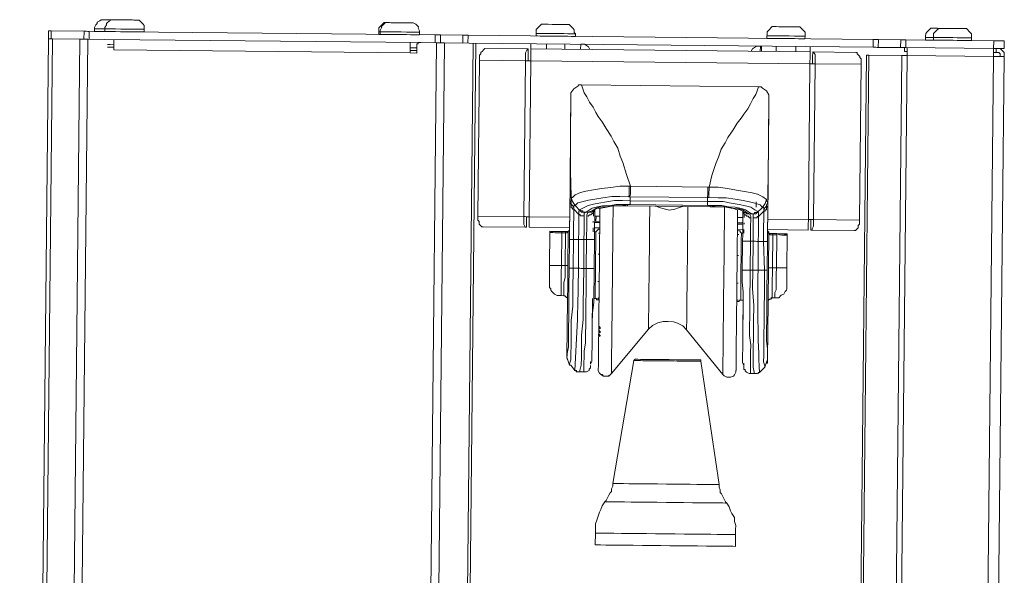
# Model space of a CAD drawing. Header units: metres. Extents: x 779 to 7046, y -512 to 9570.
# Tile 117 of 256: x 2474.235 to 2474.5, y -216.564 to -216.415. Entities that reach past the tile are written whole.
import ezdxf

# ---------------------------------------------------------------- set-up
doc = ezdxf.new("R2010")
doc.units = ezdxf.units.M
doc.linetypes.add('CIĄGłA', pattern=[0])
doc.layers.add('PDF _Geometria', color=7, linetype='Continuous')

# ---------------------------------------------------------------- blocks, each defined once
blk = doc.blocks.new('DYSTRYBUTOR GAZU HELIX 6000')
at = {"layer": 'PDF _Geometria', "lineweight": 9}
for points in [[(70890.04, 8545.73), (70889.69, 8545.73), (70889.69, 8546.44), (70889.69, 8546.79), (70890.04, 8547.5), (70890.4, 8547.85), (70890.4, 8548.21), (70891.08, 8548.56), (70891.44, 8548.91), (70891.8, 8548.91), (70892.51, 8548.91), (70893.21, 8548.91), (70893.91, 8548.91), (70894.96, 8548.91), (70894.6, 8548.91), (70894.26, 8548.91), (70893.57, 8548.56), (70893.21, 8548.21), (70892.87, 8547.85), (70892.87, 8547.5), (70892.51, 8546.79), (70892.51, 8546.44), (70892.51, 8545.73), (70892.87, 8545.73)], [(70894.96, 8548.91), (70895.34, 8548.91), (70896.04, 8548.91), (70896.73, 8548.91), (70897.79, 8548.91), (70898.86, 8548.91), (70899.9, 8548.91), (70900.26, 8548.91), (70900.61, 8548.91), (70900.96, 8548.91), (70901.69, 8548.91), (70902.04, 8548.56), (70902.39, 8548.21), (70902.74, 8547.85), (70903.08, 8547.5), (70903.08, 8546.79), (70903.08, 8546.44), (70903.08, 8545.73), (70902.39, 8545.73), (70901.69, 8545.73), (70900.61, 8545.73), (70899.22, 8545.73), (70898.14, 8545.73), (70896.73, 8545.73), (70895.34, 8545.73), (70894.26, 8545.73), (70893.57, 8545.73), (70892.87, 8545.73), (70892.51, 8545.73), (70892.15, 8545.73), (70891.08, 8545.73), (70890.4, 8545.73), (70890.04, 8545.73), (70889.69, 8545.73)], [(70966.58, 8545.73), (70966.23, 8545.73), (70966.23, 8546.44), (70966.23, 8546.79), (70966.23, 8547.5), (70966.58, 8547.85), (70966.94, 8548.21), (70967.3, 8548.56), (70967.65, 8548.91), (70968, 8548.91), (70968.69, 8548.91), (70969.05, 8548.91)], [(71019.15, 8545.73), (71018.8, 8545.73), (71018.08, 8545.73), (71017.03, 8545.73), (71015.97, 8545.73), (71014.56, 8545.73), (71013.17, 8545.73), (71011.73, 8545.73), (71010.7, 8545.73), (71009.63, 8545.73), (71008.92, 8545.73), (71008.56, 8545.73), (71008.56, 8546.44), (71008.56, 8546.79), (71008.56, 8547.5), (71008.92, 8547.85), (71009.27, 8548.21), (71009.63, 8548.56), (71009.98, 8548.91), (71010.7, 8548.91), (71011.03, 8548.91), (71011.38, 8548.91), (71011.73, 8548.91), (71012.81, 8548.91), (71013.85, 8548.91), (71014.92, 8548.91), (71015.63, 8548.91), (71016.33, 8548.91), (71017.03, 8548.91), (71017.39, 8548.91), (71017.74, 8548.56), (71018.08, 8548.21), (71018.44, 8547.85), (71018.8, 8547.5), (71018.8, 8546.79), (71019.15, 8546.44), (71019.15, 8545.73), (71018.8, 8545.73)], [(71115.46, 8545.73), (71114.76, 8545.73), (71114.05, 8545.73), (71113.35, 8545.73), (71113.35, 8546.44), (71113.35, 8546.79), (71113.35, 8547.5), (71113.69, 8547.85), (71114.05, 8548.21), (71114.41, 8548.56), (71114.76, 8548.91), (71115.46, 8548.91), (71115.82, 8548.91), (71116.16, 8548.91), (71116.52, 8548.91), (71117.57, 8548.91), (71117.93, 8548.91)], [(70878.05, 8545.73), (70877.69, 8545.73), (70877.34, 8545.73), (70877.34, 8543.62), (70877.34, 7793.61), (70877.34, 8543.62), (70877.69, 8543.62), (70878.4, 8543.62), (70885.81, 8543.62), (70886.51, 8543.62), (70886.87, 8543.62), (70887.56, 8543.62), (70887.9, 8543.62), (70892.51, 8543.62), (70977.53, 8543.62)], [(70878.05, 8543.62), (70878.05, 8545.73), (70886.87, 8545.73)], [(70888.26, 8543.62), (70888.26, 8545.73), (70887.9, 8545.73), (70887.56, 8545.73), (70887.22, 8545.73), (70886.87, 8545.73), (70886.87, 8543.62)], [(70981.4, 8543.62), (70981.4, 8545.73), (70888.26, 8545.73)], [(70903.08, 8546.44), (70902.39, 8546.44), (70901.69, 8546.44), (70900.61, 8546.44), (70899.22, 8546.44), (70898.14, 8546.44), (70896.73, 8546.44), (70895.34, 8546.44), (70894.26, 8546.44), (70893.57, 8546.44), (70892.87, 8546.44), (70892.51, 8546.44), (70892.15, 8546.44), (70891.08, 8546.44), (70890.4, 8546.44), (70890.04, 8546.44), (70889.69, 8546.44)], [(70903.08, 8545.73), (70903.08, 8545.73)], [(70977.18, 8546.44), (70976.82, 8546.44), (70976.47, 8546.44), (70975.75, 8546.44), (70974.69, 8546.44), (70973.64, 8546.44), (70972.23, 8546.44), (70970.83, 8546.44), (70969.41, 8546.44), (70968.36, 8546.44), (70967.3, 8546.44), (70966.94, 8546.44), (70966.58, 8546.44), (70966.23, 8546.44)], [(70966.23, 8545.73), (70966.23, 8545.73)], [(70966.58, 8545.73), (70966.58, 8545.73)], [(70977.18, 8545.73), (70977.18, 8545.73)], [(70982.83, 8543.62), (70982.83, 8545.73), (70982.47, 8545.73), (70982.11, 8545.73), (70981.76, 8545.73), (70981.4, 8545.73)], [(70988.82, 8543.62), (70988.82, 8545.73), (70982.83, 8545.73)], [(70990.21, 8543.62), (70990.21, 8545.73), (70989.88, 8545.73), (70989.53, 8545.73), (70989.17, 8545.73), (70988.82, 8545.73)], [(70990.21, 8545.73), (71099.23, 8545.73)], [(71019.15, 8546.44), (71018.8, 8546.44), (71018.08, 8546.44), (71017.03, 8546.44), (71015.97, 8546.44), (71014.56, 8546.44), (71013.17, 8546.44), (71011.73, 8546.44), (71010.7, 8546.44), (71009.63, 8546.44), (71008.92, 8546.44), (71008.56, 8546.44)], [(71008.56, 8545.73), (71008.56, 8545.73)], [(71080.89, 8546.44), (71080.53, 8546.44), (71079.83, 8546.44), (71079.13, 8546.44), (71078.06, 8546.44), (71076.66, 8546.44), (71075.24, 8546.44), (71073.83, 8546.44), (71072.77, 8546.44), (71071.71, 8546.44), (71071.02, 8546.44), (71070.66, 8546.44)], [(71070.66, 8545.73), (71070.66, 8545.73)], [(71080.89, 8545.73), (71080.89, 8545.73)], [(71100.65, 8543.62), (71100.3, 8543.62), (71099.94, 8543.62), (71099.58, 8543.62), (71099.23, 8543.62), (71099.23, 8545.73), (71099.58, 8545.73), (71099.94, 8545.73), (71100.3, 8545.73), (71100.65, 8545.73)], [(71106.65, 8543.62), (71100.65, 8543.62), (71100.65, 8545.73), (71106.65, 8545.73)], [(71108.05, 8545.73), (71131.68, 8545.73), (71131.68, 8543.62), (71131.68, 8543.26), (71131.68, 8542.91), (71131.68, 8542.56), (71131.68, 8542.21), (71131.68, 8541.5), (71132.03, 8541.5), (71132.74, 8541.5), (71133.1, 8541.5), (71133.79, 8541.5), (71134.16, 8541.5), (71134.52, 8541.5), (71134.52, 7278.18)], [(71131.68, 8545.73), (71132.03, 8545.73), (71132.74, 8545.73), (71133.1, 8545.73), (71133.79, 8545.73), (71134.16, 8545.73), (71134.52, 8545.73), (71134.52, 8543.62), (71134.16, 8543.62), (71133.79, 8543.62), (71133.1, 8543.62), (71132.74, 8543.62), (71132.03, 8543.62), (71131.68, 8543.62), (71108.05, 8543.62)], [(71125.69, 8546.44), (71124.99, 8546.44), (71124.29, 8546.44), (71123.22, 8546.44), (71121.82, 8546.44), (71120.75, 8546.44), (71119.34, 8546.44), (71117.93, 8546.44), (71116.88, 8546.44), (71116.16, 8546.44), (71115.46, 8546.44), (71114.76, 8546.44), (71114.05, 8546.44), (71113.35, 8546.44)], [(71113.35, 8545.73), (71113.35, 8545.73)], [(71115.46, 8545.73), (71115.46, 8545.73)], [(71125.69, 8545.73), (71125.69, 8545.73)], [(70990.57, 8543.62), (70983.87, 8543.62), (70983.87, 7177.64)], [(70992.34, 7177.3), (70992.34, 8543.62), (70992.34, 7177.3)], [(70981.76, 7177.64), (70981.76, 8543.62), (70977.53, 8543.62), (70977.18, 8543.62), (70976.82, 8543.62), (70976.82, 8543.26), (70976.47, 8543.26), (70976.47, 8542.91), (70976.47, 8542.56), (70976.47, 8540.8), (70974.69, 8540.8), (70974.69, 8541.5), (70974.69, 8541.86), (70974.69, 8542.56), (70974.69, 8542.91), (70974.69, 8543.26), (70974.69, 8543.62), (70974.69, 8543.26), (70974.69, 8542.91), (70974.69, 8542.56), (70974.69, 8541.86), (70974.69, 8541.5), (70974.69, 8540.8), (70894.96, 8540.8), (70894.96, 8541.5), (70894.96, 8541.86), (70894.96, 8542.56), (70894.96, 8542.91), (70894.96, 8543.26), (70894.96, 8543.62), (70894.96, 8543.26), (70894.96, 8542.91), (70894.96, 8542.56), (70894.96, 8541.86), (70894.96, 8541.5), (70894.96, 8540.8), (70974.69, 8540.8), (70976.47, 8540.8), (70976.47, 8542.56), (70976.47, 8542.91), (70976.47, 8543.26), (70976.82, 8543.26), (70976.82, 8543.62), (70977.18, 8543.62), (70977.53, 8543.62), (70981.76, 8543.62), (70982.11, 8543.62), (70982.83, 8543.62), (70983.17, 8543.62), (70983.87, 8543.62), (70990.57, 8543.62), (71099.23, 8543.62)], [(70894.96, 8542.21), (70893.91, 8542.21), (70893.21, 8542.21)], [(70893.57, 8542.21), (70893.57, 8542.21)], [(70976.47, 8542.21), (70975.75, 8542.21), (70974.69, 8542.21)], [(70976.11, 8542.21), (70976.11, 8542.21)], [(70983.87, 8543.62), (70983.17, 8543.62), (70982.83, 8543.62), (70982.11, 8543.62), (70981.76, 8543.62)], [(70981.76, 7177.64), (70981.76, 8543.62)], [(70983.87, 7177.64), (70983.87, 8543.62)], [(71018.08, 8494.23), (71007.16, 8494.23), (71007.16, 8494.58), (71007.16, 8494.93), (71007.16, 8495.64), (71007.16, 8495.99), (71007.16, 8496.7), (71007.16, 8497.05), (71007.16, 8539.03), (71082.3, 8539.03), (71082.3, 8497.05), (71082.65, 8497.05), (71083, 8497.05), (71083.36, 8497.05), (71083.71, 8497.05), (71083.71, 8539.03), (71083.36, 8539.03), (71083, 8539.03), (71082.65, 8539.03), (71082.3, 8539.03), (71082.3, 8539.73), (71082.3, 8540.44), (71082.3, 8540.8), (71082.3, 8541.15), (71082.3, 8541.5), (71082.3, 8541.86), (71082.3, 8542.21), (71007.16, 8542.21), (71007.16, 8541.86), (71007.16, 8541.5), (71007.16, 8541.15), (71007.16, 8540.8), (71007.16, 8540.44), (71007.16, 8539.73), (71007.16, 8539.03), (71006.81, 8539.03), (71006.45, 8539.03), (71006.09, 8539.03), (71005.75, 8539.03), (71005.75, 8540.09), (71005.75, 8541.15), (71006.09, 8541.86), (71006.45, 8542.21), (70994.81, 8542.21), (70994.45, 8541.86), (70994.11, 8541.5), (70993.75, 8541.15), (70993.75, 8540.8), (70993.4, 8540.44), (70993.4, 8539.73), (70993.4, 8539.03), (71005.75, 8539.03), (71005.75, 8497.05), (71006.09, 8497.05), (71006.45, 8497.05), (71006.81, 8497.05), (71007.16, 8497.05), (71018.08, 8497.05)], [(71006.45, 8539.03), (71006.45, 8539.73), (71006.45, 8540.09), (71006.45, 8540.44), (71006.45, 8540.8), (71006.45, 8542.21)], [(71007.16, 8543.62), (71007.16, 8542.21)], [(71011.38, 8542.21), (71011.38, 8543.62)], [(71016.33, 8543.62), (71016.33, 8542.21)], [(71020.55, 8543.62), (71020.55, 8542.21), (71020.55, 8543.62), (71021.62, 8543.62), (71022.69, 8542.91), (71023.05, 8542.21)], [(71068.9, 8542.21), (71068.9, 8543.62), (71067.83, 8543.62), (71066.78, 8542.91), (71066.43, 8542.21)], [(71069.25, 8543.62), (71069.25, 8542.21)], [(71073.13, 8542.21), (71073.13, 8543.62)], [(71078.42, 8543.62), (71078.42, 8542.21)], [(71082.3, 8542.21), (71082.3, 8543.62)], [(71083, 8539.03), (71083, 8539.38), (71083, 8539.73), (71083, 8540.44), (71083, 8540.8), (71083, 8542.21), (71083.36, 8541.86), (71083.71, 8541.5), (71083.71, 8540.8), (71083.71, 8539.73), (71083.71, 8539.03), (71096.05, 8539.03), (71096.05, 8497.05), (71083.71, 8497.05), (71083.71, 8495.99), (71083.71, 8495.28), (71083.36, 8494.58), (71083.36, 8494.23), (71083, 8494.23), (71083, 8495.64), (71083, 8495.99), (71083, 8496.34), (71083, 8496.7), (71083, 8497.05)], [(71096.05, 8539.03), (71096.05, 8539.73), (71096.05, 8540.44), (71095.71, 8540.8), (71095.71, 8541.15), (71095.35, 8541.5), (71095, 8541.86), (71095, 8542.21), (71094.65, 8542.21), (71083, 8542.21)], [(71107, 8541.5), (71098.16, 8541.5), (71098.16, 7181.87), (71107, 7182.58), (71107, 8541.5), (71107.34, 8541.5), (71107.69, 8541.5), (71108.05, 8541.5), (71108.4, 8541.5), (71108.4, 8542.21), (71108.4, 8542.56), (71108.4, 8542.91), (71108.4, 8543.26), (71108.4, 8543.62)], [(71107.69, 8543.62), (71107.69, 8542.56), (71108.4, 8542.56)], [(71132.4, 8542.56), (71131.68, 8542.56)], [(71133.46, 8541.5), (71133.46, 8541.86), (71133.46, 8542.21), (71133.1, 8542.56), (71132.74, 8542.56), (71132.4, 8542.56), (71132.4, 8543.62), (71133.1, 8543.62), (71133.46, 8543.62), (71133.79, 8543.26), (71134.16, 8542.91), (71134.52, 8542.56), (71134.52, 8542.21), (71134.52, 8541.5)], [(70894.96, 8541.5), (70894.6, 8541.5), (70893.57, 8541.5), (70893.21, 8541.5)], [(70894.96, 8540.8), (70894.96, 8540.8)], [(70894.96, 8540.8), (70894.96, 8540.8)], [(70976.47, 8541.5), (70975.75, 8541.5), (70974.69, 8541.5)], [(70974.69, 8540.8), (70974.69, 8540.8)], [(70974.69, 8540.8), (70974.69, 8540.8)], [(71107, 7180.11), (71107, 7180.82), (71107, 7181.54), (71107, 7182.58), (71107.34, 7182.58), (71107.69, 7182.58), (71108.05, 7182.58), (71108.4, 7182.58), (71108.4, 8541.5), (71131.68, 8541.5), (71131.68, 7182.58), (71108.4, 7182.58), (71108.4, 7181.54), (71108.4, 7180.82), (71108.4, 7180.11)], [(71097.47, 7181.87), (71097.47, 8541.5), (71097.83, 8541.5), (71098.16, 8541.5)], [(71108.4, 8541.5), (71108.4, 8541.5)], [(71006.45, 8497.05), (71006.45, 8496.34), (71006.45, 8495.99), (71006.45, 8495.64), (71006.45, 8494.23), (71006.09, 8494.23), (71005.75, 8494.93), (71005.75, 8495.64), (71005.75, 8496.7), (71005.75, 8497.05), (70993.4, 8497.05), (70993.4, 8539.03)], [(71017.39, 8493.17), (71017.03, 8493.17), (71017.39, 8493.17), (71017.74, 8493.17), (71018.08, 8493.52), (71018.08, 8493.87), (71018.08, 8494.23), (71018.08, 8494.58), (71018.08, 8494.93), (71018.08, 8495.64), (71018.08, 8495.99), (71018.08, 8496.7), (71018.08, 8529.51), (71018.08, 8530.56), (71018.8, 8531.62), (71019.87, 8532.32), (71020.21, 8532.68), (71020.91, 8532.68), (71021.27, 8531.62), (71021.62, 8530.56), (71022.33, 8529.51), (71023.05, 8528.09), (71024.09, 8526.68), (71024.8, 8525.27), (71025.5, 8524.21), (71026.56, 8522.8), (71027.63, 8521.03), (71029.04, 8518.92), (71029.74, 8517.51), (71030.8, 8515.75), (71031.5, 8513.63), (71032.21, 8511.87), (71033.26, 8508.69), (71034.33, 8505.52), (71034.33, 8505.16), (71034.33, 8504.81), (71034.33, 8504.46), (71034.33, 8504.11), (71034.33, 8503.75), (71034.33, 8503.4), (71034.33, 8503.05), (71033.97, 8502.7), (71033.97, 8503.4), (71033.97, 8504.11), (71033.97, 8504.81), (71033.97, 8505.52), (71031.5, 8505.52), (71029.04, 8505.16), (71026.56, 8504.81), (71024.44, 8504.46), (71022.33, 8504.11), (71020.91, 8503.75), (71019.51, 8503.05), (71018.8, 8502.34), (71018.44, 8502.34), (71018.8, 8501.28), (71019.51, 8500.22), (71020.21, 8500.93), (71021.62, 8501.28), (71023.05, 8501.64), (71024.8, 8501.99), (71026.91, 8502.34), (71029.38, 8502.7), (71031.5, 8502.7), (71034.33, 8502.7), (71055.14, 8502.7), (71055.14, 8503.05), (71055.14, 8503.4), (71055.14, 8503.75), (71055.14, 8504.11), (71055.14, 8504.46), (71055.14, 8504.81), (71055.14, 8505.16), (71055.14, 8505.52), (71055.49, 8505.52), (71056.18, 8508.69), (71057.25, 8511.87), (71057.96, 8513.63), (71058.68, 8515.75), (71059.72, 8517.51), (71060.43, 8518.92), (71061.83, 8521.03), (71062.89, 8522.8), (71063.95, 8524.21), (71064.67, 8525.27), (71065.71, 8526.68), (71066.43, 8528.09), (71067.13, 8529.51), (71067.83, 8530.56), (71068.18, 8531.62), (71068.54, 8532.68), (71069.25, 8532.68), (71069.6, 8532.32), (71070.66, 8531.62), (71071.36, 8530.56), (71071.36, 8529.51), (71071.36, 8527.04), (71071.36, 8525.27), (71071.36, 8523.51), (71071.36, 8521.03), (71071.36, 8517.86), (71071.36, 8514.69), (71071.36, 8511.16), (71071.36, 8507.99), (71071.36, 8504.81), (71071.36, 8501.64), (71071.02, 8501.99), (71071.02, 8502.34)], [(71068.54, 8532.68), (71020.91, 8532.68)], [(71073.48, 8475.88), (71072.77, 8475.88), (71072.77, 8476.24), (71072.77, 8477.29), (71072.77, 8478), (71072.77, 8479.41), (71072.77, 8480.82), (71072.77, 8482.23), (71072.77, 8483.99), (71073.83, 8483.99), (71073.83, 8492.82), (71072.77, 8492.82), (71072.43, 8492.82), (71072.07, 8492.82), (71071.71, 8493.17), (71071.71, 8493.52), (71071.36, 8493.87), (71071.36, 8494.23), (71071.36, 8494.58), (71071.36, 8494.93), (71071.36, 8495.64), (71071.36, 8495.99), (71071.36, 8496.7), (71071.36, 8529.51)], [(71033.97, 8505.52), (71034.33, 8505.52)], [(71055.14, 8505.52), (71034.33, 8505.52)], [(71019.15, 8499.52), (71018.8, 8500.22), (71018.44, 8500.58), (71018.44, 8500.93), (71018.44, 8501.64), (71018.44, 8501.99), (71018.44, 8502.34)], [(71033.97, 8502.7), (71034.33, 8502.7), (71034.33, 8501.64), (71032.21, 8501.64), (71030.08, 8501.64), (71027.97, 8501.28), (71025.86, 8500.93), (71024.44, 8500.58), (71023.05, 8500.22), (71021.62, 8499.52), (71020.91, 8499.17), (71020.91, 8498.81), (71019.51, 8500.22), (71019.15, 8500.22), (71019.15, 8499.52), (71019.15, 8499.17), (71020.55, 8497.76), (71020.55, 8495.99), (71020.55, 8493.17), (71020.55, 8491.05), (71020.91, 8491.05), (71021.27, 8491.05), (71021.62, 8491.05), (71021.98, 8491.05), (71021.62, 8491.05), (71021.27, 8491.05), (71020.91, 8491.05), (71020.55, 8491.05), (71020.55, 8483.29), (71020.91, 8483.29), (71021.27, 8483.29), (71021.62, 8483.29), (71021.98, 8483.29)], [(71055.49, 8502.7), (71055.14, 8502.7), (71055.14, 8501.64), (71057.25, 8501.64), (71059.36, 8501.64), (71061.48, 8501.28), (71063.6, 8500.93), (71065.36, 8500.58), (71066.78, 8500.22), (71067.83, 8499.52), (71068.54, 8499.17), (71068.54, 8498.81), (71069.96, 8500.22), (71070.3, 8500.22), (71070.3, 8499.52), (71070.66, 8500.22), (71071.02, 8500.58), (71071.02, 8500.93), (71071.36, 8501.64), (71071.36, 8500.93), (71071.36, 8500.58), (71071.02, 8500.22), (71071.02, 8499.87), (71071.02, 8499.52), (71070.66, 8499.52), (71070.66, 8499.17), (71070.3, 8499.17), (71070.3, 8497.4), (71070.3, 8494.58), (71070.3, 8491.05), (71068.9, 8491.05)], [(71024.09, 8457.19), (71024.09, 8456.83), (71024.09, 8456.48), (71023.73, 8456.13), (71023.73, 8455.77), (71023.05, 8455.42), (71022.33, 8455.42), (71021.27, 8455.42), (71021.27, 8455.77), (71021.62, 8457.19), (71021.62, 8459.3), (71021.62, 8462.12), (71021.62, 8465.3), (71021.98, 8469.53), (71021.98, 8473.77), (71021.98, 8478.35), (71021.98, 8483.29), (71021.62, 8483.29), (71021.27, 8483.29), (71020.91, 8483.29), (71020.55, 8483.29), (71019.15, 8483.29), (71019.15, 8491.05), (71018.8, 8491.05), (71018.44, 8491.05), (71018.08, 8491.05), (71018.08, 8493.17), (71018.08, 8495.28), (71018.08, 8497.05), (71018.08, 8498.81), (71018.08, 8500.93)], [(71019.51, 8500.22), (71019.51, 8500.22)], [(71021.98, 8497.4), (71021.62, 8497.4), (71021.27, 8497.4), (71020.91, 8497.4), (71020.91, 8497.76), (71020.55, 8497.76), (71020.55, 8498.46), (71020.55, 8498.81), (71020.91, 8498.81), (71021.27, 8498.46), (71021.98, 8498.46), (71022.33, 8498.46), (71023.05, 8498.46), (71024.09, 8498.81), (71025.16, 8499.52), (71026.2, 8499.87), (71027.97, 8499.87), (71029.74, 8500.22), (71031.85, 8500.22), (71033.61, 8500.58), (71055.83, 8500.58), (71057.61, 8500.22), (71059.72, 8500.22), (71061.48, 8499.87), (71063.25, 8499.87), (71064.67, 8499.52), (71065.71, 8498.81), (71066.43, 8498.46), (71067.13, 8498.46), (71067.47, 8498.46), (71068.18, 8498.46), (71068.54, 8498.81), (71068.9, 8498.81), (71068.9, 8498.46), (71068.9, 8497.76), (71068.54, 8497.76), (71068.54, 8497.4), (71068.18, 8497.4), (71067.83, 8497.4), (71067.47, 8497.4)], [(71068.54, 8499.17), (71068.54, 8498.81), (71068.18, 8498.81), (71067.83, 8498.81), (71067.83, 8498.46), (71067.47, 8498.46), (71067.13, 8498.46), (71066.43, 8498.81), (71065.36, 8499.52), (71064.31, 8499.87), (71062.55, 8500.22), (71060.77, 8500.22), (71059.01, 8500.58), (71055.14, 8500.58), (71055.14, 8500.93), (71055.14, 8501.28), (71055.14, 8501.64), (71034.33, 8501.64), (71034.33, 8501.28), (71034.33, 8500.93), (71034.33, 8500.58), (71030.43, 8500.58), (71028.69, 8500.22), (71026.91, 8500.22), (71025.5, 8499.87), (71024.09, 8499.52), (71023.05, 8498.81), (71022.33, 8498.46), (71021.98, 8498.46), (71021.62, 8498.46), (71021.62, 8498.81), (71021.27, 8498.81), (71020.91, 8498.81), (71020.91, 8499.17)], [(71065, 8497.4), (71065, 8498.46), (71065, 8498.81), (71064.67, 8499.17), (71063.95, 8499.52), (71062.89, 8499.52), (71061.83, 8499.87), (71060.43, 8500.22), (71059.01, 8500.22), (71057.25, 8500.22), (71055.83, 8500.22), (71033.61, 8500.22), (71032.9, 8500.22), (71031.15, 8500.22), (71029.38, 8500.22), (71027.97, 8499.87), (71026.56, 8499.52), (71025.5, 8499.52), (71024.8, 8499.17), (71024.44, 8498.81), (71024.44, 8498.46), (71024.44, 8497.4)], [(71029.74, 8455.07), (71029.74, 8455.77), (71029.74, 8456.48), (71029.74, 8457.54), (71029.74, 8458.95), (71029.74, 8460.71), (71029.74, 8462.83), (71029.74, 8465.3), (71029.74, 8467.77), (71029.74, 8470.6), (71029.74, 8473.41), (71029.74, 8476.58), (71029.74, 8479.76), (71029.74, 8482.93), (71029.74, 8486.12), (71029.74, 8489.29), (71029.74, 8492.46), (71029.74, 8495.64), (71029.74, 8498.46), (71029.74, 8500.22)], [(71033.61, 8500.22), (71033.61, 8500.58)], [(71034.33, 8500.58), (71055.14, 8500.58)], [(71039.6, 8467.06), (71039.6, 8467.42), (71039.6, 8468.12), (71039.6, 8469.18), (71039.6, 8470.6), (71039.6, 8472.36), (71039.6, 8474.12), (71039.6, 8476.24), (71039.6, 8478.35), (71039.6, 8480.82), (71039.6, 8483.29), (71039.6, 8485.76), (71039.6, 8488.23), (71039.6, 8490.35), (71039.6, 8492.82), (71039.6, 8494.93), (71039.6, 8496.7), (71039.6, 8498.11), (71039.6, 8499.52), (71039.6, 8500.22)], [(71041.38, 8500.22), (71042.08, 8499.87), (71043.5, 8499.52), (71044.9, 8499.17), (71046.32, 8499.52), (71047.37, 8499.87), (71048.43, 8500.22)], [(71049.85, 8467.06), (71049.85, 8467.42), (71049.85, 8468.12), (71049.85, 8469.18), (71049.85, 8470.6), (71049.85, 8472.36), (71049.85, 8474.12), (71049.85, 8476.24), (71049.85, 8478.35), (71049.85, 8480.82), (71049.85, 8483.29), (71049.85, 8485.76), (71049.85, 8488.23), (71049.85, 8490.35), (71049.85, 8492.82), (71049.85, 8494.93), (71049.85, 8496.7), (71049.85, 8498.11), (71049.85, 8499.52), (71049.85, 8500.22)], [(71055.83, 8500.22), (71055.83, 8500.58)], [(71059.72, 8455.07), (71059.72, 8455.77), (71059.72, 8456.48), (71059.72, 8457.54), (71059.72, 8458.95), (71059.72, 8460.71), (71059.72, 8462.83), (71059.72, 8465.3), (71059.72, 8467.77), (71059.72, 8470.6), (71059.72, 8473.41), (71059.72, 8476.58), (71059.72, 8479.76), (71059.72, 8482.93), (71059.72, 8486.12), (71059.72, 8489.29), (71059.72, 8492.46), (71059.72, 8495.64), (71059.72, 8498.46), (71059.72, 8500.22)], [(71068.18, 8501.64), (71068.18, 8500.58)], [(71068.18, 8501.28), (71068.18, 8501.28)], [(71069.96, 8500.22), (71069.96, 8500.22)], [(71071.36, 8483.29), (71071.02, 8483.29), (71070.66, 8483.29), (71070.3, 8491.05), (71070.66, 8491.05), (71071.02, 8491.05), (71071.36, 8491.05), (71071.36, 8493.17), (71071.36, 8495.28), (71071.36, 8497.05), (71071.36, 8498.81), (71071.36, 8500.93)], [(70993.4, 8497.05), (70993.4, 8496.7), (70993.4, 8495.99), (70993.75, 8495.64), (70993.75, 8494.93), (70994.11, 8494.58), (70994.45, 8494.23), (70994.81, 8494.23), (71006.45, 8494.23)], [(71020.91, 8498.81), (71020.91, 8498.81)], [(71022.33, 8498.46), (71021.98, 8498.11), (71021.98, 8497.76), (71021.98, 8497.4), (71021.98, 8495.64), (71021.98, 8493.17), (71021.98, 8491.05), (71022.69, 8491.05), (71022.69, 8492.46), (71022.69, 8493.87), (71022.69, 8495.28), (71022.69, 8496.7), (71022.69, 8497.4), (71022.69, 8497.76), (71023.05, 8498.46), (71023.73, 8498.46), (71024.09, 8498.46), (71024.44, 8498.81)], [(71022.33, 8498.46), (71022.33, 8498.46)], [(71024.8, 8491.05), (71024.8, 8483.29), (71024.44, 8483.29), (71024.09, 8483.29), (71023.73, 8483.29), (71023.38, 8483.29), (71023.05, 8483.29), (71022.69, 8483.29), (71022.69, 8491.05), (71023.05, 8491.05), (71023.38, 8491.05), (71023.73, 8491.05), (71024.09, 8491.05), (71024.44, 8491.05), (71024.8, 8491.05), (71024.8, 8492.82), (71024.8, 8494.93), (71024.8, 8496.7), (71024.8, 8498.11), (71024.8, 8499.17), (71024.8, 8498.81), (71024.44, 8498.46), (71024.44, 8498.11), (71024.09, 8498.11), (71023.73, 8497.76), (71023.38, 8497.76), (71023.05, 8497.4), (71022.69, 8497.4)], [(71024.8, 8497.4), (71025.16, 8497.4), (71025.16, 8495.99), (71024.8, 8495.99)], [(71026.2, 8497.4), (71025.16, 8497.4)], [(71026.2, 8474.47), (71026.2, 8474.12), (71026.2, 8473.77), (71026.2, 8474.12), (71026.2, 8474.47), (71026.2, 8474.83), (71025.86, 8475.18), (71026.2, 8475.18), (71025.86, 8475.18), (71026.2, 8475.53), (71026.2, 8475.88), (71026.2, 8476.24), (71026.2, 8476.58), (71026.2, 8476.94), (71026.2, 8477.29), (71026.2, 8480.47), (71026.2, 8483.99), (71026.2, 8487.52), (71026.2, 8490.7), (71026.2, 8494.23), (71026.2, 8497.05), (71026.2, 8499.52)], [(71063.25, 8499.52), (71063.25, 8499.17), (71063.25, 8496.34), (71063.25, 8493.52), (71063.25, 8490.7), (71063.25, 8487.52), (71063.25, 8484.35), (71063.25, 8481.17), (71063.25, 8478), (71063.25, 8475.18), (71063.25, 8472), (71063.25, 8469.53), (71063.25, 8466.71), (71063.25, 8464.6), (71063.25, 8462.48), (71063.25, 8460.71), (71063.25, 8458.95), (71063.25, 8457.89), (71063.25, 8457.19), (71063.25, 8456.48)], [(71063.25, 8497.4), (71064.67, 8497.4), (71064.67, 8495.99), (71063.25, 8495.99)], [(71067.47, 8491.05), (71067.47, 8483.29), (71066.78, 8483.29), (71066.78, 8491.05), (71066.43, 8491.05), (71066.07, 8491.05), (71065.71, 8491.05), (71065.36, 8491.05), (71065, 8491.05), (71064.67, 8491.05), (71064.67, 8492.82), (71064.67, 8494.93), (71064.67, 8496.7), (71064.67, 8498.11), (71064.67, 8499.17), (71064.67, 8498.81), (71065, 8498.46), (71065, 8498.11), (71065.36, 8498.11), (71065.71, 8497.76), (71066.07, 8497.76), (71066.43, 8497.4), (71066.78, 8497.4)], [(71064.67, 8497.4), (71064.67, 8497.4)], [(71067.47, 8498.46), (71067.47, 8498.11), (71067.47, 8497.76), (71067.47, 8497.4), (71067.47, 8495.64), (71067.47, 8493.17), (71067.47, 8491.05), (71066.78, 8491.05), (71066.78, 8492.46), (71066.78, 8493.87), (71066.78, 8495.28), (71066.78, 8496.7), (71066.78, 8497.4), (71066.78, 8497.76), (71066.43, 8498.46), (71066.07, 8498.46), (71065.71, 8498.46), (71065.36, 8498.81), (71065, 8498.81)], [(71068.54, 8498.81), (71068.54, 8498.81)], [(71071.36, 8494.23), (71082.3, 8494.23), (71082.3, 8494.58), (71082.3, 8494.93), (71082.3, 8495.64), (71082.3, 8495.99), (71082.3, 8496.7), (71082.3, 8497.05), (71071.36, 8497.05)], [(71083, 8494.23), (71094.65, 8494.23), (71095, 8494.23), (71095.35, 8494.58), (71095.71, 8494.93), (71095.71, 8495.64), (71096.05, 8495.99), (71096.05, 8496.7), (71096.05, 8497.05)], [(71024.44, 8495.64), (71024.44, 8495.99)], [(71026.2, 8495.64), (71024.8, 8495.64)], [(71026.2, 8495.99), (71025.16, 8495.99)], [(71063.25, 8495.64), (71064.67, 8495.64)], [(71064.67, 8495.99), (71064.67, 8495.99)], [(71065, 8495.64), (71065, 8495.99)], [(71017.74, 8493.17), (71017.39, 8492.82), (71017.03, 8492.82), (71017.03, 8483.99), (71015.97, 8483.99), (71015.97, 8482.23), (71015.97, 8480.82), (71015.97, 8479.41), (71015.97, 8478), (71015.97, 8477.29), (71015.97, 8476.24), (71015.97, 8475.88), (71015.63, 8475.88), (71014.92, 8475.88), (71014.21, 8476.24), (71013.52, 8476.94), (71013.17, 8477.29), (71013.17, 8477.65), (71012.81, 8478), (71012.81, 8478.35), (71012.81, 8478.7), (71012.81, 8479.06), (71012.81, 8479.76), (71012.81, 8480.82), (71012.81, 8481.88), (71012.81, 8483.29), (71012.81, 8483.99), (71012.81, 8482.93), (71012.81, 8482.23), (71012.81, 8481.17), (71012.81, 8480.47), (71012.81, 8479.76), (71012.81, 8479.06), (71012.81, 8478.7)], [(71017.03, 8493.17), (71015.63, 8493.17), (71017.03, 8493.17), (71017.03, 8492.82), (71015.97, 8492.82), (71015.97, 8493.17), (71015.63, 8493.17), (71015.28, 8493.17), (71014.21, 8493.17), (71013.52, 8493.17), (71013.52, 8492.82), (71013.17, 8492.82), (71012.81, 8492.82), (71012.81, 8493.17), (71013.17, 8493.17), (71013.52, 8493.17)], [(71012.81, 8492.82), (71012.81, 8483.99), (71013.17, 8483.99), (71013.52, 8483.99), (71014.21, 8483.99), (71014.56, 8483.99), (71015.28, 8483.99), (71015.97, 8483.99), (71015.97, 8492.82), (71015.28, 8492.82), (71014.21, 8492.82), (71013.52, 8492.82), (71013.17, 8493.17)], [(71017.74, 8483.99), (71017.74, 8482.23), (71017.74, 8480.47), (71017.74, 8478.7), (71017.74, 8477.65), (71017.74, 8477.29), (71017.74, 8476.24), (71017.74, 8475.53), (71017.74, 8474.83), (71017.74, 8475.18), (71017.39, 8475.53), (71017.03, 8475.88), (71016.69, 8475.88), (71016.69, 8476.24), (71016.69, 8477.29), (71016.69, 8478), (71016.69, 8479.41), (71017.03, 8480.82), (71017.03, 8482.23), (71017.03, 8483.99), (71017.39, 8483.99), (71017.74, 8483.99), (71017.74, 8493.17), (71018.08, 8493.52)], [(71017.03, 8493.17), (71017.03, 8493.17)], [(71017.74, 8493.17), (71017.74, 8493.17)], [(71017.74, 8493.17), (71017.74, 8493.17)], [(71017.74, 8493.17), (71017.74, 8493.17)], [(71018.08, 8493.52), (71018.08, 8493.52)], [(71018.08, 8493.52), (71018.08, 8493.52)], [(71024.44, 8493.17), (71024.44, 8494.23)], [(71024.8, 8494.23), (71026.2, 8494.23)], [(71024.8, 8493.17), (71025.16, 8493.17), (71025.16, 8492.46), (71025.16, 8491.41), (71025.16, 8490.35), (71025.16, 8488.93), (71025.16, 8487.17), (71025.16, 8485.41), (71025.16, 8483.64), (71025.16, 8481.88), (71025.16, 8480.12), (71025.16, 8478.7), (71025.16, 8477.29), (71025.16, 8476.24), (71025.16, 8475.53), (71025.16, 8475.18)], [(71025.16, 8492.82), (71025.16, 8493.17), (71025.5, 8493.52), (71025.86, 8493.87), (71026.2, 8493.87)], [(71025.86, 8492.82), (71025.86, 8492.82)], [(71063.25, 8494.23), (71064.67, 8494.23)], [(71063.25, 8493.87), (71063.6, 8493.87), (71063.95, 8493.87), (71063.95, 8493.52), (71064.31, 8493.17), (71064.31, 8492.82)], [(71063.6, 8492.82), (71063.6, 8492.82)], [(71064.31, 8475.18), (71064.31, 8475.53), (71064.31, 8475.88), (71064.31, 8476.58), (71064.31, 8477.65), (71064.31, 8479.06), (71064.31, 8480.47), (71064.31, 8482.23), (71064.31, 8483.99), (71064.31, 8486.12), (71064.31, 8487.52), (71064.31, 8489.29), (71064.31, 8490.7), (71064.31, 8491.76), (71064.31, 8492.82), (71064.31, 8493.17), (71064.67, 8493.17)], [(71065, 8493.17), (71065, 8494.23)], [(71072.43, 8475.88), (71072.77, 8475.88), (71072.43, 8475.53), (71072.07, 8475.53), (71071.71, 8475.18), (71071.71, 8474.83), (71071.71, 8475.53), (71071.71, 8476.24), (71071.71, 8477.29), (71071.71, 8478.7), (71071.71, 8480.47), (71071.71, 8482.23), (71071.71, 8483.99), (71071.71, 8493.17), (71071.36, 8493.52), (71071.71, 8493.52)], [(71071.36, 8493.52), (71071.36, 8493.52)], [(71072.77, 8493.17), (71072.43, 8493.17), (71072.07, 8493.17), (71071.71, 8493.17), (71072.07, 8493.17), (71072.43, 8493.17), (71072.77, 8493.17), (71073.83, 8493.17), (71072.77, 8493.17), (71072.77, 8492.82), (71072.77, 8483.99), (71072.43, 8483.99), (71072.07, 8483.99), (71071.71, 8483.99)], [(71071.71, 8493.17), (71071.71, 8493.17)], [(71071.71, 8493.17), (71071.71, 8493.17)], [(71072.77, 8493.17), (71072.77, 8493.17)], [(71076.66, 8478.7), (71076.66, 8479.06), (71076.66, 8479.76), (71076.66, 8480.47), (71076.66, 8481.17), (71076.66, 8482.23), (71076.66, 8482.93), (71076.66, 8483.99), (71076.66, 8483.29), (71076.66, 8482.23), (71076.66, 8481.17), (71076.66, 8480.12), (71076.66, 8479.41), (71076.66, 8478.7), (71076.66, 8478.35), (71076.66, 8478), (71076.3, 8477.65), (71075.95, 8476.94), (71075.24, 8476.58), (71074.54, 8475.88), (71073.83, 8475.88), (71073.48, 8475.88), (71073.48, 8476.24), (71073.48, 8477.29), (71073.83, 8478), (71073.83, 8479.41), (71073.83, 8480.82), (71073.83, 8482.23), (71073.83, 8483.99), (71074.18, 8483.99), (71074.9, 8483.99), (71075.24, 8483.99), (71075.95, 8483.99), (71076.3, 8483.99), (71076.66, 8483.99), (71076.66, 8492.82), (71076.66, 8493.17), (71076.3, 8493.17), (71075.95, 8493.17), (71075.95, 8492.82), (71075.24, 8492.82), (71074.54, 8492.82), (71073.83, 8493.17), (71074.18, 8493.17), (71075.24, 8493.17), (71075.95, 8493.17)], [(71073.83, 8492.82), (71073.83, 8493.17)], [(71076.66, 8493.17), (71075.95, 8492.82), (71076.3, 8492.82), (71076.66, 8492.82)], [(71018.08, 8491.05), (71018.08, 8483.29), (71018.08, 8478), (71018.08, 8474.12), (71018.08, 8470.23), (71018.08, 8467.06), (71018.08, 8464.24), (71018.08, 8462.12), (71017.74, 8460.36), (71017.74, 8459.66), (71017.74, 8459.3), (71017.74, 8474.83)], [(71020.55, 8491.05), (71020.55, 8491.05)], [(71021.98, 8491.05), (71021.98, 8491.05)], [(71021.98, 8491.05), (71021.98, 8483.29), (71022.69, 8483.29), (71022.69, 8480.12), (71022.69, 8476.94), (71022.69, 8473.77), (71022.69, 8470.95), (71022.69, 8468.12), (71022.69, 8465.65), (71022.69, 8463.18), (71022.33, 8461.07), (71022.33, 8459.3), (71022.33, 8457.89), (71022.33, 8456.48), (71022.33, 8455.77), (71022.33, 8455.42)], [(71064.67, 8491.05), (71064.67, 8483.29), (71065, 8483.29), (71065.36, 8483.29), (71065.71, 8483.29), (71066.07, 8483.29), (71066.43, 8483.29), (71066.78, 8483.29), (71066.78, 8480.12), (71066.78, 8476.94), (71066.78, 8473.77), (71066.78, 8470.95), (71066.78, 8468.12), (71066.78, 8465.65), (71067.13, 8463.18), (71067.13, 8461.07), (71067.13, 8459.3), (71067.13, 8457.89), (71067.13, 8456.48), (71067.13, 8455.77), (71067.13, 8455.42)], [(71067.47, 8491.05), (71067.47, 8491.05)], [(71068.9, 8491.05), (71068.9, 8491.05)], [(71071.71, 8474.83), (71071.71, 8459.3), (71071.71, 8459.66), (71071.71, 8460.36), (71071.71, 8462.12), (71071.36, 8464.24), (71071.36, 8467.06), (71071.36, 8470.23), (71071.36, 8474.12), (71071.36, 8478), (71071.36, 8483.29), (71071.36, 8491.05)], [(71025.86, 8487.17), (71025.86, 8487.17)], [(71063.6, 8487.17), (71063.6, 8487.17)], [(71018.08, 8458.25), (71018.44, 8457.19), (71018.44, 8457.54), (71018.8, 8458.6), (71018.8, 8460.36), (71018.8, 8462.48), (71018.8, 8465.65), (71018.8, 8469.18), (71019.15, 8473.06), (71019.15, 8477.29), (71019.15, 8483.29), (71018.8, 8483.29), (71018.44, 8483.29), (71018.08, 8483.29)], [(71020.55, 8483.29), (71020.55, 8483.29)], [(71021.98, 8483.29), (71021.98, 8483.29)], [(71024.8, 8483.29), (71024.8, 8480.12), (71024.8, 8477.29), (71024.8, 8474.12), (71024.44, 8471.3), (71024.44, 8468.47), (71024.44, 8466.01), (71024.44, 8463.89), (71024.44, 8462.12), (71024.44, 8460.36), (71024.44, 8458.95), (71024.44, 8458.25), (71024.09, 8457.54), (71024.09, 8457.89), (71024.09, 8458.25)], [(71064.67, 8483.29), (71064.67, 8480.12), (71065, 8477.29), (71065, 8474.12), (71065, 8471.3), (71065, 8468.47), (71065, 8466.01), (71065, 8463.89), (71065, 8462.12), (71065, 8460.36), (71065, 8458.95), (71065, 8458.25), (71065.36, 8457.54), (71065.36, 8457.19), (71065.36, 8457.54), (71065.36, 8457.89), (71065.36, 8458.25)], [(71068.54, 8455.42), (71068.9, 8455.42), (71069.25, 8455.42), (71069.25, 8455.77), (71069.6, 8455.77), (71069.25, 8455.77), (71069.25, 8455.42), (71068.9, 8455.42), (71068.54, 8455.42), (71068.18, 8455.42), (71068.18, 8455.77), (71067.83, 8457.19), (71067.83, 8459.3), (71067.83, 8462.12), (71067.83, 8465.3), (71067.83, 8469.53), (71067.83, 8473.77), (71067.47, 8478.35), (71067.47, 8483.29), (71067.83, 8483.29), (71068.18, 8483.29), (71068.54, 8483.29), (71068.9, 8483.29), (71068.54, 8483.29), (71068.18, 8483.29), (71067.83, 8483.29), (71067.47, 8483.29)], [(71067.47, 8483.29), (71067.47, 8483.29)], [(71068.9, 8483.29), (71068.9, 8483.29)], [(71025.86, 8479.76), (71025.86, 8479.76)], [(71063.6, 8479.76), (71063.6, 8479.76)], [(71015.97, 8475.88), (71016.69, 8475.88)], [(71016.69, 8475.88), (71016.69, 8475.88)], [(71026.2, 8475.53), (71026.2, 8475.88), (71026.2, 8476.24), (71026.2, 8476.58), (71026.2, 8476.94)], [(71026.2, 8476.24), (71026.2, 8476.24)], [(71026.2, 8475.88), (71026.2, 8475.88)], [(71026.2, 8475.88), (71026.2, 8475.88)], [(71072.77, 8475.88), (71072.77, 8475.88)], [(71017.74, 8474.83), (71017.74, 8474.83)], [(71024.44, 8467.42), (71024.44, 8475.18)], [(71026.2, 8470.6), (71026.2, 8470.95), (71026.2, 8471.3), (71026.2, 8471.65), (71026.2, 8472), (71026.2, 8472.36), (71026.2, 8472.71), (71026.2, 8473.06), (71026.2, 8473.77), (71026.2, 8474.12), (71026.2, 8474.83), (71025.86, 8474.83), (71025.5, 8474.83), (71025.5, 8475.18), (71025.16, 8475.18), (71025.16, 8475.53), (71025.16, 8475.18), (71025.5, 8475.18), (71025.5, 8474.83), (71025.86, 8474.83), (71026.2, 8474.83), (71026.2, 8475.18)], [(71025.16, 8475.18), (71025.16, 8475.18)], [(71025.86, 8475.18), (71025.86, 8475.18)], [(71026.2, 8474.47), (71026.2, 8474.47)], [(71026.2, 8473.77), (71026.2, 8473.77)], [(71026.2, 8473.77), (71026.2, 8473.41), (71026.2, 8472.71), (71026.2, 8473.06)], [(71026.2, 8473.77), (71026.2, 8473.77)], [(71026.2, 8473.77), (71026.2, 8473.77)], [(71026.2, 8473.41), (71026.2, 8473.41)], [(71063.6, 8475.18), (71063.6, 8475.18)], [(71064.31, 8475.18), (71064.31, 8475.18)], [(71065, 8475.18), (71065, 8467.42), (71065, 8466.36), (71065, 8465.65), (71065, 8465.3)], [(71071.71, 8474.83), (71071.71, 8474.83)], [(71026.2, 8472.36), (71026.2, 8472.36)], [(71026.2, 8472.36), (71026.2, 8472)], [(71026.2, 8472), (71026.2, 8472)], [(71026.2, 8469.89), (71026.2, 8469.89)], [(71026.2, 8469.18), (71026.2, 8469.53), (71026.2, 8469.89)], [(71026.2, 8469.53), (71026.2, 8469.53)], [(71026.2, 8469.18), (71026.2, 8469.18)], [(71026.2, 8466.36), (71026.2, 8466.01), (71026.2, 8465.65), (71026.56, 8465.3), (71026.56, 8464.95), (71026.2, 8465.3), (71026.2, 8466.01), (71026.2, 8463.89), (71026.2, 8461.77), (71026.2, 8460.36), (71026.2, 8458.95), (71026.2, 8457.89), (71026.2, 8456.83), (71026.2, 8456.48), (71026.2, 8455.77), (71026.56, 8455.07), (71026.91, 8454.72), (71027.63, 8454.36), (71027.97, 8454.36), (71028.69, 8454.36), (71029.38, 8454.72), (71029.74, 8455.07), (71039.6, 8467.06), (71040.68, 8468.12), (71042.08, 8468.83), (71043.5, 8469.18), (71044.9, 8469.18), (71046.32, 8469.18), (71047.37, 8468.83), (71048.78, 8468.12), (71049.85, 8467.06), (71059.72, 8455.07), (71060.08, 8454.72), (71060.77, 8454.36), (71061.48, 8454.36), (71061.83, 8454.36), (71062.55, 8454.72), (71062.89, 8455.07), (71063.25, 8455.77), (71063.25, 8456.48), (71063.25, 8456.13), (71063.25, 8455.77), (71062.89, 8455.07), (71062.55, 8454.72), (71061.83, 8454.36), (71061.48, 8454.36), (71060.77, 8454.36), (71060.08, 8454.72), (71059.72, 8455.07), (71049.85, 8467.06), (71048.78, 8468.12), (71047.37, 8468.83), (71046.32, 8469.18), (71044.9, 8469.18), (71043.5, 8469.18), (71042.08, 8468.83), (71040.68, 8468.12), (71039.6, 8467.06), (71029.74, 8455.07), (71029.38, 8454.72), (71029.04, 8454.36), (71028.69, 8454.36), (71027.97, 8454.36), (71027.63, 8454.36), (71027.27, 8454.72), (71026.91, 8454.72), (71026.56, 8455.07)], [(71026.2, 8467.42), (71026.2, 8467.06), (71026.2, 8466.71), (71026.56, 8466.36), (71026.56, 8466.01), (71026.2, 8466.36), (71026.2, 8466.71), (71026.2, 8467.06), (71026.2, 8467.42), (71026.2, 8468.12), (71026.2, 8468.47)], [(71026.2, 8468.12), (71026.2, 8467.77), (71026.56, 8467.42), (71026.56, 8467.06), (71026.2, 8467.42), (71026.2, 8467.77)], [(71024.44, 8467.42), (71024.44, 8467.42)], [(71026.2, 8467.42), (71026.2, 8467.42)], [(71026.2, 8466.71), (71026.2, 8466.71)], [(71026.2, 8466.36), (71026.2, 8466.36)], [(71039.6, 8467.06), (71039.6, 8467.06)], [(71049.85, 8467.06), (71049.85, 8467.06)], [(71063.25, 8467.06), (71063.25, 8466.71)], [(71065, 8467.42), (71065, 8467.42)], [(71063.25, 8460.36), (71063.25, 8460.01)], [(71021.27, 8455.42), (71020.91, 8455.42), (71020.55, 8455.42), (71020.21, 8455.77), (71019.87, 8455.77), (71018.8, 8457.19), (71018.44, 8457.19), (71018.08, 8458.25), (71017.74, 8459.3), (71018.08, 8458.25), (71017.74, 8458.95)], [(71017.74, 8459.3), (71017.74, 8459.3)], [(71017.74, 8459.3), (71017.74, 8459.3)], [(71018.08, 8458.25), (71018.08, 8458.25)], [(71071.71, 8459.3), (71071.71, 8459.3)], [(71071.71, 8459.3), (71071.71, 8459.3)], [(71071.71, 8458.95), (71071.71, 8458.25)], [(71071.71, 8458.25), (71071.71, 8458.25)], [(71071.71, 8458.25), (71071.71, 8458.25)], [(71018.44, 8457.19), (71018.44, 8457.19)], [(71018.44, 8457.19), (71018.44, 8457.19)], [(71019.87, 8455.77), (71019.87, 8455.77)], [(71026.56, 8455.07), (71026.56, 8455.07)], [(71029.74, 8455.07), (71029.74, 8455.07)], [(71059.72, 8455.07), (71059.72, 8455.07)], [(71068.9, 8455.42), (71068.54, 8455.42), (71068.18, 8455.42), (71067.13, 8455.42), (71066.78, 8455.42), (71066.07, 8455.77), (71065.71, 8456.13), (71065.71, 8456.48), (71065.36, 8456.48), (71065.36, 8456.83), (71065.36, 8457.19)], [(71069.6, 8455.77), (71069.6, 8455.77)], [(71071.02, 8457.19), (71071.02, 8457.19)], [(71071.02, 8457.19), (71071.02, 8457.19)], [(71059.01, 8425.44), (71058.3, 8425.44), (71057.61, 8425.44), (71056.18, 8425.44), (71054.78, 8425.44), (71053.03, 8425.44), (71051.25, 8425.44), (71049.14, 8425.44), (71047.03, 8425.44), (71044.9, 8425.44), (71042.43, 8425.44), (71040.32, 8425.44), (71038.2, 8425.44), (71036.44, 8425.44), (71034.69, 8425.44), (71033.26, 8425.44), (71032.21, 8425.44), (71031.15, 8425.44), (71030.8, 8425.44), (71030.43, 8425.44)], [(71028.32, 8420.5), (71028.69, 8420.5), (71029.38, 8420.5), (71030.43, 8420.5), (71031.85, 8420.5), (71033.61, 8420.5), (71035.38, 8420.5), (71037.5, 8420.5), (71039.96, 8420.5), (71042.43, 8420.5), (71044.9, 8420.5), (71047.03, 8420.5), (71049.48, 8420.5), (71051.96, 8420.5), (71054.07, 8420.5), (71055.83, 8420.5), (71057.61, 8420.5), (71059.01, 8420.5), (71060.08, 8420.5), (71060.77, 8420.5), (71061.13, 8420.5)], [(71025.86, 8412.03), (71026.2, 8412.03), (71026.91, 8412.03), (71027.97, 8412.03), (71029.38, 8412.03), (71030.8, 8412.03), (71032.9, 8412.03), (71035.02, 8412.03), (71037.14, 8412.03), (71039.6, 8412.03), (71042.08, 8412.03), (71044.9, 8412.03), (71047.37, 8412.03), (71049.85, 8412.03), (71052.31, 8412.03), (71054.78, 8412.03), (71056.9, 8412.03), (71058.68, 8412.03), (71060.43, 8412.03), (71061.48, 8412.03), (71062.55, 8412.03), (71063.25, 8412.03), (71063.6, 8412.03)]]:
    blk.add_lwpolyline(points, dxfattribs=at)
for points in [[(70966.58, 8545.73), (70966.58, 8546.44), (70966.58, 8546.79), (70966.94, 8547.5), (70966.94, 8547.85), (70967.3, 8548.21), (70967.65, 8548.56), (70968, 8548.91), (70968.69, 8548.91), (70969.05, 8548.91), (70969.41, 8548.91), (70969.76, 8548.91), (70970.83, 8548.91), (70971.87, 8548.91), (70972.95, 8548.91), (70973.64, 8548.91), (70974.35, 8548.91), (70974.69, 8548.91), (70975.06, 8548.91), (70975.39, 8548.91), (70976.11, 8548.56), (70976.47, 8548.21), (70976.82, 8547.85), (70976.82, 8547.5), (70977.18, 8546.79), (70977.18, 8546.44), (70977.18, 8545.73), (70976.82, 8545.73), (70976.47, 8545.73), (70975.75, 8545.73), (70974.69, 8545.73), (70973.64, 8545.73), (70972.23, 8545.73), (70970.83, 8545.73), (70969.41, 8545.73), (70968.36, 8545.73), (70967.3, 8545.73), (70966.94, 8545.73)], [(71070.66, 8545.73), (71070.66, 8546.44), (71070.66, 8546.79), (71070.66, 8547.5), (71071.02, 8547.85), (71071.36, 8548.21), (71071.71, 8548.56), (71072.07, 8548.91), (71072.43, 8548.91), (71073.13, 8548.91), (71073.83, 8548.91), (71074.54, 8548.91), (71075.6, 8548.91), (71076.66, 8548.91), (71077.71, 8548.91), (71078.42, 8548.91), (71079.13, 8548.91), (71079.47, 8548.91), (71079.83, 8548.56), (71080.18, 8548.21), (71080.53, 8547.85), (71080.89, 8547.5), (71080.89, 8546.79), (71080.89, 8546.44), (71080.89, 8545.73), (71080.53, 8545.73), (71079.83, 8545.73), (71079.13, 8545.73), (71078.06, 8545.73), (71076.66, 8545.73), (71075.24, 8545.73), (71073.83, 8545.73), (71072.77, 8545.73), (71071.71, 8545.73), (71071.02, 8545.73)], [(71120.75, 8545.73), (71119.34, 8545.73), (71117.93, 8545.73), (71116.88, 8545.73), (71116.16, 8545.73), (71115.46, 8545.73), (71115.46, 8546.44), (71115.46, 8546.79), (71115.46, 8547.5), (71115.82, 8547.85), (71116.16, 8548.21), (71116.52, 8548.56), (71116.88, 8548.91), (71117.23, 8548.91), (71117.93, 8548.91), (71118.64, 8548.91), (71119.34, 8548.91), (71120.4, 8548.91), (71121.46, 8548.91), (71122.51, 8548.91), (71123.22, 8548.91), (71123.93, 8548.91), (71124.29, 8548.91), (71124.65, 8548.56), (71124.99, 8548.21), (71125.33, 8547.85), (71125.69, 8547.5), (71125.69, 8546.79), (71125.69, 8546.44), (71125.69, 8545.73), (71124.99, 8545.73), (71124.29, 8545.73), (71123.22, 8545.73), (71121.82, 8545.73)], [(71108.05, 8543.62), (71107.69, 8543.62), (71107.34, 8543.62), (71107, 8543.62), (71106.65, 8543.62), (71106.65, 8545.73), (71107, 8545.73), (71107.34, 8545.73), (71107.69, 8545.73), (71108.05, 8545.73)], [(70878.4, 8543.62), (70878.4, 7795.36)], [(70885.81, 8543.62), (70885.81, 7802.07)], [(70887.9, 8543.62), (70887.9, 7802.78)], [(70894.96, 8542.21), (70893.21, 8542.21)], [(70976.47, 8542.21), (70974.69, 8542.21)], [(70983.87, 7177.64), (70991.64, 7177.3), (70983.87, 7177.3), (70991.64, 7177.3), (70991.64, 8543.62), (70991.64, 7177.3), (70990.57, 7177.3), (70990.57, 7177.3), (70982.83, 7177.64)], [(71055.49, 8505.52), (71055.49, 8504.81), (71055.49, 8504.11), (71055.49, 8503.4), (71055.49, 8502.7), (71057.96, 8502.7), (71060.08, 8502.7), (71062.55, 8502.34), (71064.67, 8501.99), (71066.43, 8501.64), (71067.83, 8501.28), (71069.25, 8500.93), (71069.96, 8500.22), (71070.66, 8501.28), (71071.02, 8502.34), (71069.96, 8503.05), (71068.54, 8503.75), (71067.13, 8504.11), (71065, 8504.46), (71062.89, 8504.81), (71060.43, 8505.16), (71057.96, 8505.52)], [(71068.18, 8501.28), (71068.18, 8500.22)], [(71026.2, 8492.82), (71025.86, 8492.82)], [(71063.25, 8492.82), (71063.6, 8492.82)], [(71026.2, 8487.17), (71025.86, 8487.17)], [(71063.25, 8487.17), (71063.6, 8487.17)], [(71025.86, 8479.76), (71026.2, 8479.76)], [(71063.6, 8479.76), (71063.25, 8479.76)], [(71024.8, 8475.18), (71025.16, 8475.18)], [(71063.25, 8474.83), (71063.6, 8474.83), (71063.95, 8474.83), (71063.95, 8475.18), (71064.31, 8475.18), (71064.31, 8475.53), (71064.31, 8475.18), (71063.95, 8475.18), (71063.95, 8474.83), (71063.6, 8474.83)], [(71063.6, 8475.18), (71063.25, 8475.18)], [(71064.31, 8475.18), (71065, 8475.18)], [(71026.2, 8468.83), (71026.2, 8469.18), (71026.2, 8469.53), (71026.2, 8469.89), (71026.2, 8470.23), (71026.2, 8470.6), (71026.2, 8470.95), (71026.2, 8471.3), (71026.2, 8470.95), (71026.2, 8470.6), (71026.2, 8470.23), (71026.2, 8469.53), (71026.2, 8469.89), (71026.2, 8469.53), (71026.2, 8469.18), (71026.2, 8468.83), (71026.2, 8468.47)], [(71059.01, 8425.44), (71059.01, 8424.73), (71059.36, 8424.02), (71059.36, 8423.32), (71059.72, 8422.96), (71060.08, 8422.26), (71060.43, 8421.56), (71060.77, 8420.85), (71061.13, 8420.5), (71061.83, 8419.44), (71062.19, 8418.38), (71062.55, 8417.67), (71063.25, 8416.62), (71063.25, 8415.56), (71063.6, 8414.5), (71063.6, 8413.44), (71063.6, 8412.03), (71063.6, 8408.86), (71062.89, 8408.86), (71062.19, 8408.86), (71061.13, 8408.86), (71059.36, 8408.86), (71057.61, 8408.86), (71055.83, 8408.86), (71053.36, 8408.86), (71051.25, 8408.86), (71048.78, 8408.86), (71045.96, 8408.86), (71043.5, 8408.86), (71041.03, 8408.86), (71038.56, 8408.86), (71036.08, 8408.86), (71033.97, 8408.86), (71031.85, 8408.86), (71030.08, 8408.86), (71028.69, 8408.86), (71027.27, 8408.86), (71026.56, 8408.86), (71025.86, 8408.86), (71025.86, 8412.03), (71025.86, 8413.44), (71025.86, 8414.5), (71026.2, 8415.56), (71026.56, 8416.62), (71026.91, 8417.67), (71027.27, 8418.38), (71027.63, 8419.44), (71028.32, 8420.5), (71028.69, 8420.85), (71029.04, 8421.56), (71029.38, 8422.26), (71029.74, 8422.96), (71030.08, 8423.32), (71030.08, 8424.02), (71030.43, 8424.73), (71030.43, 8425.44), (71035.73, 8458.6), (71036.08, 8458.95), (71036.8, 8458.95), (71037.5, 8458.95), (71038.56, 8458.95), (71039.96, 8458.95), (71041.72, 8458.95), (71043.5, 8458.95), (71045.26, 8458.95), (71047.03, 8458.95), (71048.78, 8458.95), (71050.19, 8458.95), (71051.25, 8458.95), (71052.31, 8458.95), (71053.03, 8458.95), (71053.36, 8458.95), (71053.72, 8458.95), (71053.72, 8458.6)], [(71044.9, 8458.6), (71046.67, 8458.6), (71048.43, 8458.6), (71049.85, 8458.6), (71051.25, 8458.6), (71052.31, 8458.6), (71053.36, 8458.6), (71053.72, 8458.6), (71053.03, 8458.6), (71051.96, 8458.6), (71050.91, 8458.6), (71049.14, 8458.6), (71047.37, 8458.6), (71045.61, 8458.6), (71043.83, 8458.6), (71042.08, 8458.6), (71040.32, 8458.6), (71038.56, 8458.6), (71037.5, 8458.6), (71036.44, 8458.6), (71035.73, 8458.6), (71036.08, 8458.6), (71037.14, 8458.6), (71038.2, 8458.6), (71039.6, 8458.6), (71041.03, 8458.6), (71042.79, 8458.6)]]:
    blk.add_lwpolyline(points, close=True, dxfattribs=at)
for points in [[(71018.08, 8529.51, 0.013778), (71018.44, 8501.64), (71018.08, 8500.93), (71018.44, 8500.58), (71018.44, 8500.22), (71018.44, 8499.87), (71018.44, 8499.52), (71018.8, 8499.52), (71018.8, 8499.17), (71019.15, 8499.17), (71019.15, 8497.4), (71019.15, 8494.58), (71019.15, 8491.05), (71020.55, 8491.05)], [(71070.3, 8499.52), (71070.3, 8499.17), (71068.9, 8497.76), (71068.9, 8495.99), (71068.9, 8493.17), (71068.9, 8491.05), (71068.54, 8491.05), (71068.18, 8491.05), (71067.83, 8491.05), (71067.47, 8491.05), (71067.83, 8491.05), (71068.18, 8491.05), (71068.54, 8491.05), (71068.9, 8491.05), (71068.9, 8483.29), (71070.66, 8483.29), (71070.66, 8477.29), (71070.66, 8473.06), (71070.66, 8469.18), (71070.66, 8465.65), (71070.66, 8462.48), (71070.66, 8460.36), (71070.66, 8458.6), (71071.02, 8457.54), (71071.02, 8457.19), (71071.36, 8458.25), (71071.71, 8459.3), (71071.71, 8458.25), (71071.36, 8458.25), (71071.02, 8457.19), (71069.6, 8455.77, -0.017549), (71068.9, 8483.29)], [(71020.91, 8455.42), (71020.55, 8455.42), (71020.21, 8455.42), (71020.21, 8455.77), (71019.87, 8455.77, 0.016657), (71020.55, 8483.29)]]:
    blk.add_lwpolyline(points, format="xyb", dxfattribs=at)
blk = doc.blocks.new('B-B')
at = {"color": 18, "lineweight": 0, "true_color": 0x000000, "xscale": 0.001, "yscale": 0.001, "zscale": 0.001, "rotation": 279.9584339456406}
blk.add_blockref('DYSTRYBUTOR GAZU HELIX 6000', (0.46072, -3.54253, -10.04), dxfattribs=at)

msp = doc.modelspace()

# ---------------------------------------------------------------- block references
at = {"layer": 'PDF _Geometria', "linetype": 'CIĄGłA', "rotation": 79.44877770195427}
msp.add_blockref('B-B', (2399.71412, -224.03405, 10.04), dxfattribs=at)

doc.saveas('drawing.dxf')
